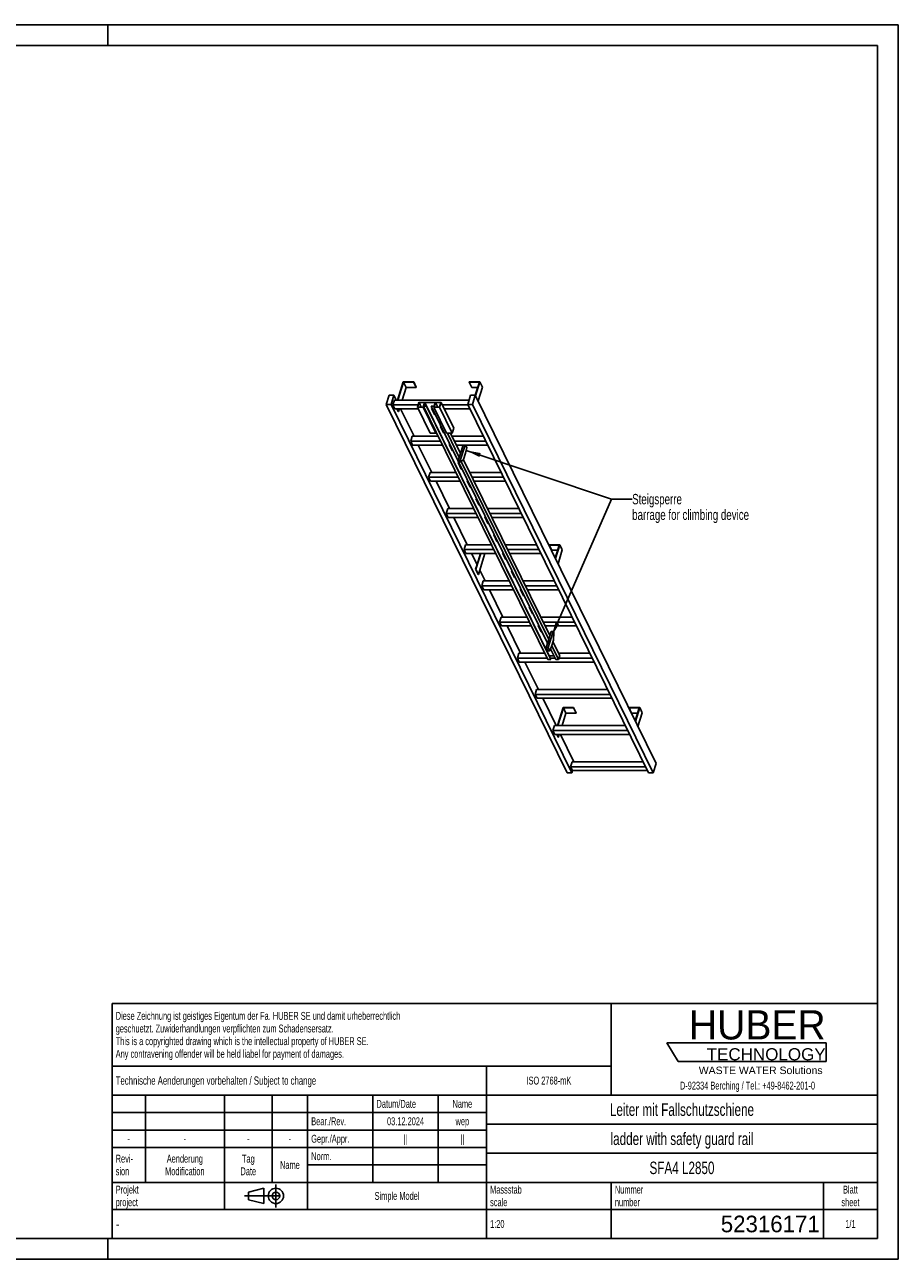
# Model space of a CAD drawing. Header units: millimetres. Extents: x 0 to 8400, y 0 to 5940.
# Tile 2 of 2: x 4200 to 8400, y 0 to 5940. Entities that reach past the tile are written whole.
import ezdxf

# ---------------------------------------------------------------- set-up
doc = ezdxf.new("R2010")
doc.units = ezdxf.units.MM
doc.header["$LTSCALE"] = 462
doc.linetypes.add('CENTER', pattern=[0.6, 0.375, -0.075, 0.075, -0.075])
doc.layers.get('0').update_dxf_attribs({"linetype": 'CONTINUOUS'})
doc.layers.add('053_NOTES', color=7, linetype='CONTINUOUS')
doc.layers.add('HUBER_Logo_BL1', color=7, linetype='CONTINUOUS')
doc.styles.get("Standard").update_dxf_attribs({"font": 'txt', "width": 0.7})
doc.styles.add('TEXTSTYLE_2', font='txt')
doc.styles.add('TEXTSTYLE_3', font='arial.ttf')
doc.styles.add('TEXTSTYLE_4', font='txt', dxfattribs={"width": 0.8})
doc.styles.add('TEXTSTYLE_5', font='txt')
doc.dimstyles.get("Standard").update_dxf_attribs({"dimtxt": 50, "dimasz": 70, "dimexe": 2, "dimexo": 1, "dimtad": 1, "dimtxsty": 'Standard', "dimblk": '_FILLED', "dimblk1": '_FILLED', "dimblk2": '_FILLED', "dimcen": 0.09, "dimazin": 2, "dimtol": 1, "dimtp": 0.01, "dimtm": 0.01, "dimtfac": 1, "dimtofl": 0, "dimtmove": 0, "dimatfit": 3, "dimldrblk": '_FILLED', "dimfxl": 1, "dimtolj": 1, "dimarcsym": 0})

# ---------------------------------------------------------------- blocks, each defined once
blk = doc.blocks.new('HUBER_LOGO_BL1', base_point=(7675, 1007.5))
at = {"layer": 'HUBER_Logo_BL1', "color": 5, "linetype": 'Continuous'}
for p, q in [((8052.9, 1042), (7287.9, 1042)), ((7287.9, 1042), (7341.9, 952)), ((8052.9, 1042), (8052.9, 952)), ((7341.9, 952), (8052.9, 952))]:
    blk.add_line(p, q, dxfattribs=at)
at = {"layer": 'HUBER_Logo_BL1', "color": 2, "linetype": 'Continuous', "attachment_point": 3, "line_spacing_factor": 0.78}
for s, insert, char_height, width, style in [('HUBER\\P\\fArial;\\H58.5;TECHNOLOGY ', (8050.7, 1198.2), 140.4, 775.343, 'TEXTSTYLE_2'), ('WASTE WATER Solutions', (8036, 927.2), 36, 594.067, 'TEXTSTYLE_3')]:
    blk.add_mtext(s, dxfattribs=dict(at, insert=insert, char_height=char_height, width=width, style=style))
at = {"layer": 'HUBER_Logo_BL1', "color": 2, "linetype": 'Continuous', "insert": (7675, 854.8), "char_height": 38, "width": 1621.786, "attachment_point": 2, "line_spacing_factor": 0.96}
blk.add_mtext('D-92334 Berching / Tel.: +49-8462-201-0', dxfattribs=at)
blk = doc.blocks.new('PROJEKTIONSMETHODE_1_BL2', base_point=(5360, 305))
at = {"color": 2, "linetype": 'CENTER'}
for p, q in [((5407.7, 360), (5407.7, 250)), ((5257.3, 305), (5462.7, 305))]:
    blk.add_line(p, q, dxfattribs=at)
at = {"color": 2, "linetype": 'Continuous'}
for p, q in [((5275.7, 323.3), (5349, 341.7)), ((5275.7, 286.7), (5275.7, 323.3)), ((5349, 268.3), (5349, 341.7)), ((5275.7, 286.7), (5349, 268.3))]:
    blk.add_line(p, q, dxfattribs=at)
for radius in [36.7, 18.3]:
    blk.add_circle((5407.7, 305), radius, dxfattribs=at)
blk = doc.blocks.new('*T12')
at = {"color": 3, "linetype": 'Continuous'}
for p, q in [((0, 0), (3680, 0)), ((0, 0), (0, -1130)), ((2400, 0), (2400, -440)), ((3680, 0), (3680, -1130)), ((0, -300), (2400, -300)), ((1800, -300), (1800, -1130)), ((0, -440), (3680, -440)), ((160, -440), (160, -860)), ((540, -440), (540, -990)), ((770, -440), (770, -860)), ((940, -440), (940, -990)), ((1254, -440), (1254, -860)), ((1568, -440), (1568, -860)), ((0, -524), (1800, -524)), ((1800, -580), (3680, -580)), ((0, -608), (1800, -608)), ((0, -692), (1800, -692)), ((1800, -720), (3680, -720)), ((940, -776), (1800, -776)), ((0, -860), (3680, -860)), ((2400, -860), (2400, -1130)), ((3420, -860), (3420, -1130)), ((0, -990), (3680, -990)), ((0, -1130), (3680, -1130))]:
    blk.add_line(p, q, dxfattribs=at)
at = {"color": 2, "linetype": 'Continuous', "line_spacing_factor": 0.96}
for s, insert, char_height, width, attachment_point in [('Diese Zeichnung ist geistiges Eigentum der Fa. HUBER SE und damit urheberrechtlich \\Pgeschuetzt. Zuwiderhandlungen verpflichten zum Schadensersatz.\\PThis is a copyrighted drawing which is the intellectual property of HUBER SE.\\PAny contravening offender will be held liabel for payment of damages.', (17.5, -39.8), 38, 4429.714, 1), ('Technische Aenderungen vorbehalten / Subject to change', (17.5, -350), 40, 3049.524, 1), ('ISO 2768-mK', (2100, -351), 38, 665.905, 2), ('Datum/Date', (1271.5, -463), 38, 584.476, 1), ('Name', (1684, -463), 38, 253.333, 2), ('Leiter mit Fallschutzschiene', (2740, -480), 60, 2260, 2), ('Bear./Rev.', (957.5, -547), 38, 544.667, 1), ('03.12.2024', (1411, -547), 38, 557.333, 2), ('wep', (1684, -547), 38, 199.048, 2), ('-', (80, -631), 38, 68.762, 2), ('-', (350, -631), 38, 68.762, 2), ('-', (655, -631), 38, 68.762, 2), ('-', (855, -631), 38, 68.762, 2), ('Gepr./Appr.', (957.5, -631), 38, 598.952, 1), ('||', (1411, -631), 38, 101.333, 2), ('||', (1684, -631), 38, 101.333, 2), ('ladder with safety guard rail', (2740, -620), 60, 2391.429, 2), ('Revi-\\Psion', (17.5, -726.6), 38, 276.857, 1), ('Aenderung\\PModification', (350, -726.6), 38, 606.19, 2), ('Tag\\PDate', (655, -726.6), 38, 235.238, 2), ('Name', (855, -757), 38, 253.333, 2), ('Norm. ', (957.5, -715), 38, 351.048, 1), ('SFA4 L2850', (2740, -760), 60, 940, 2), ('Projekt\\Pproject', (17.5, -875.6), 38, 367.333, 1), ('Massstab\\Pscale', (1817.5, -875.6), 38, 448.762, 1), ('Nummer\\Pnumber', (2417.5, -875.6), 38, 372.762, 1), ('Blatt\\Psheet', (3550, -875.6), 38, 275.048, 2), ('Simple Model', (1370, -906), 38, 656.857, 2), ('1:20', (1817.5, -1041), 38, 204.476, 1), ('1/1', (3550, -1041), 38, 159.238, 2)]:
    blk.add_mtext(s, dxfattribs=dict(at, insert=insert, char_height=char_height, width=width, attachment_point=attachment_point))
for s, insert, char_height, width, attachment_point, style in [('-', (17.5, -1035), 50, 36.667, 1, 'TEXTSTYLE_4'), ('52316171', (3402.5, -1020), 80, 933.333, 3, 'TEXTSTYLE_5')]:
    blk.add_mtext(s, dxfattribs=dict(at, insert=insert, char_height=char_height, width=width, attachment_point=attachment_point, style=style))
blk = doc.blocks.new('_FILLED')
at = {"color": 0, "linetype": 'ByBlock'}
blk.add_solid([(0, 0), (-1, 0.143), (-1, -0.143)], dxfattribs=at)

msp = doc.modelspace()

# ---------------------------------------------------------------- linework, layer by layer
at = {"color": 7, "linetype": 'Continuous'}
for p, q in [((0, 5940), (8400, 5940)), ((8400, 0), (8400, 5940)), ((6019.691, 4221.059), (5992.775, 4133.958)), ((5994.617, 4133.958), (6021.049, 4219.493)), ((6070.35, 4221.059), (6019.691, 4221.059)), ((6021.049, 4219.493), (6033.251, 4194.628)), ((6021.049, 4219.493), (6069.866, 4219.493)), ((6069.866, 4219.493), (6070.35, 4221.059)), ((6069.866, 4219.493), (6082.067, 4194.628)), ((6070.35, 4221.059), (6082.551, 4196.195)), ((6337.457, 4221.059), (6336.973, 4219.493)), ((6336.973, 4219.493), (6349.175, 4194.628)), ((6336.973, 4219.493), (6385.789, 4219.493)), ((6388.116, 4221.059), (6337.457, 4221.059)), ((6385.789, 4219.493), (6366.468, 4156.969)), ((6367.602, 4154.677), (6388.116, 4221.059)), ((6388.116, 4221.059), (6400.317, 4196.195)), ((6033.251, 4194.628), (6014.503, 4133.958)), ((6033.251, 4194.628), (6082.067, 4194.628)), ((6082.067, 4194.628), (6082.551, 4196.195)), ((6349.175, 4194.628), (6378.106, 4194.628)), ((6379.804, 4129.813), (6400.317, 4196.195)), ((5952.002, 4156.966), (5938.204, 4112.316)), ((6807.573, 2340.728), (5938.204, 4112.316)), ((5938.204, 4112.316), (5961.23, 4112.316)), ((5975.028, 4156.966), (5952.002, 4156.966)), ((5961.23, 4112.316), (5975.028, 4156.966)), ((6830.6, 2340.728), (5961.23, 4112.316)), ((5977.861, 4133.958), (5970.599, 4110.459)), ((5979.75, 4091.81), (5970.599, 4110.459)), ((6091.447, 4110.459), (5970.599, 4110.459)), ((5986.318, 4133.958), (5975.028, 4156.966)), ((6336.343, 4133.958), (5977.861, 4133.958)), ((6095.265, 4122.813), (6088.003, 4099.313)), ((6088.003, 4099.313), (6149.011, 3974.991)), ((6115.635, 4099.313), (6088.003, 4099.313)), ((6095.944, 4122.029), (6089.166, 4100.096)), ((6089.166, 4100.096), (6114.956, 4100.096)), ((6095.265, 4122.813), (6202.108, 4122.813)), ((6095.944, 4122.029), (6106.707, 4100.096)), ((6121.733, 4122.029), (6095.944, 4122.029)), ((6114.956, 4100.096), (6121.733, 4122.029)), ((6117.111, 4104.091), (6115.635, 4099.313)), ((6176.643, 3974.991), (6115.635, 4099.313)), ((6117.111, 4104.091), (6178.12, 3979.769)), ((6130.927, 4104.091), (6117.111, 4104.091)), ((6123.6, 4122.108), (6118.274, 4104.874)), ((6118.274, 4104.874), (6131.169, 4104.874)), ((6123.6, 4122.108), (6721.482, 2903.752)), ((6173.337, 4122.108), (6123.6, 4122.108)), ((6131.169, 4104.874), (6130.927, 4104.091)), ((6728.809, 2885.735), (6130.927, 4104.091)), ((6131.169, 4104.874), (6729.051, 2886.519)), ((6154.875, 4104.091), (6155.117, 4104.874)), ((6713.953, 2964.81), (6154.875, 4104.091)), ((6168.691, 4104.091), (6154.875, 4104.091)), ((6155.117, 4104.874), (6168.012, 4104.874)), ((6168.691, 4104.091), (6167.214, 4099.313)), ((6167.214, 4099.313), (6228.222, 3974.991)), ((6194.846, 4099.313), (6167.214, 4099.313)), ((6168.012, 4104.874), (6173.337, 4122.108)), ((6175.155, 4122.029), (6168.377, 4100.096)), ((6168.377, 4100.096), (6194.167, 4100.096)), ((6175.155, 4122.029), (6185.918, 4100.096)), ((6200.945, 4122.029), (6175.155, 4122.029)), ((6194.167, 4100.096), (6200.945, 4122.029)), ((6202.108, 4122.813), (6194.846, 4099.313)), ((6255.854, 3974.991), (6194.846, 4099.313)), ((6263.116, 3998.491), (6202.108, 4122.813)), ((6330.566, 4110.459), (6208.17, 4110.459)), ((6343.453, 4156.966), (6329.655, 4112.316)), ((7199.024, 2340.728), (6329.655, 4112.316)), ((6329.655, 4112.316), (6352.681, 4112.316)), ((6366.479, 4156.966), (6343.453, 4156.966)), ((6352.681, 4112.316), (6366.479, 4156.966)), ((7222.051, 2340.728), (6352.681, 4112.316)), ((7235.848, 2385.377), (6366.479, 4156.966)), ((5979.75, 4091.81), (6091.684, 4091.81)), ((5995.583, 4078.696), (5989.147, 4091.81)), ((5990.99, 4091.81), (5997.425, 4078.696)), ((5995.583, 4078.696), (5997.425, 4078.696)), ((6001.478, 4091.81), (5997.425, 4078.696)), ((6071.73, 3959.908), (6007.002, 4091.81)), ((6159.76, 4094.135), (6155.748, 4094.135)), ((6155.748, 4094.135), (6171, 4063.055)), ((6156.312, 4094.135), (6171.218, 4063.76)), ((6157.453, 4091.81), (6160.901, 4091.81)), ((6171, 4063.055), (6171.218, 4063.76)), ((6171, 4063.055), (6175.012, 4063.055)), ((6171.218, 4063.76), (6174.667, 4063.76)), ((6217.321, 4091.81), (6339.717, 4091.81)), ((6202.466, 4007.11), (6198.454, 4007.11)), ((6198.454, 4007.11), (6213.706, 3976.029)), ((6199.018, 4007.11), (6213.924, 3976.734)), ((6263.116, 3998.491), (6255.854, 3974.991)), ((6063.273, 3959.908), (6056.011, 3936.408)), ((6065.162, 3917.76), (6056.011, 3936.408)), ((6199.398, 3936.408), (6056.011, 3936.408)), ((6187.866, 3959.908), (6063.273, 3959.908)), ((6149.011, 3974.991), (6176.643, 3974.991)), ((6178.12, 3979.769), (6176.643, 3974.991)), ((6178.12, 3979.769), (6714.993, 2885.735)), ((6213.706, 3976.029), (6213.924, 3976.734)), ((6213.706, 3976.029), (6217.718, 3976.029)), ((6213.924, 3976.734), (6217.372, 3976.734)), ((6228.222, 3974.991), (6255.854, 3974.991)), ((6289.335, 3858.244), (6232.044, 3974.991)), ((6295.12, 3876.966), (6247.016, 3974.991)), ((6404.446, 3959.908), (6254.418, 3959.908)), ((6415.978, 3936.408), (6265.95, 3936.408)), ((6065.162, 3917.76), (6208.549, 3917.76)), ((6157.142, 3785.857), (6092.413, 3917.76)), ((6245.172, 3920.084), (6241.16, 3920.084)), ((6241.16, 3920.084), (6256.412, 3889.004)), ((6241.723, 3920.084), (6256.63, 3889.709)), ((6242.864, 3917.76), (6246.313, 3917.76)), ((6256.412, 3889.004), (6256.63, 3889.709)), ((6256.412, 3889.004), (6260.424, 3889.004)), ((6256.63, 3889.709), (6260.078, 3889.709)), ((6275.101, 3917.76), (6425.129, 3917.76)), ((6295.12, 3876.966), (6289.335, 3858.244)), ((6316.937, 3917.76), (6293.68, 3842.499)), ((6307.726, 3917.76), (6295.12, 3876.966)), ((6310.093, 3847.351), (6319.776, 3878.684)), ((6325.512, 3905.292), (6319.394, 3917.76)), ((6319.776, 3878.684), (6325.512, 3905.292)), ((6287.878, 3833.059), (6283.865, 3833.059)), ((6283.865, 3833.059), (6299.118, 3801.978)), ((6284.429, 3833.059), (6299.335, 3802.683)), ((6289.335, 3858.244), (6284.469, 3842.499)), ((6284.469, 3842.499), (6287.52, 3836.283)), ((6284.469, 3842.499), (6293.68, 3842.499)), ((6287.52, 3836.283), (6296.73, 3836.283)), ((6293.68, 3842.499), (6296.73, 3836.283)), ((6296.73, 3836.283), (6310.093, 3847.351)), ((6299.118, 3801.978), (6299.335, 3802.683)), ((6299.118, 3801.978), (6303.13, 3801.978)), ((6719.291, 2982.085), (6299.134, 3838.275)), ((6299.335, 3802.683), (6302.784, 3802.683)), ((6725.077, 3000.807), (6309.78, 3847.092)), ((6148.685, 3785.857), (6141.423, 3762.357)), ((6150.574, 3743.709), (6141.423, 3762.357)), ((6284.81, 3762.357), (6141.423, 3762.357)), ((6273.278, 3785.857), (6148.685, 3785.857)), ((6150.574, 3743.709), (6293.961, 3743.709)), ((6242.554, 3611.806), (6177.825, 3743.709)), ((6330.584, 3746.033), (6326.571, 3746.033)), ((6326.571, 3746.033), (6341.823, 3714.953)), ((6327.135, 3746.033), (6342.041, 3715.658)), ((6328.276, 3743.709), (6331.725, 3743.709)), ((6489.858, 3785.857), (6339.83, 3785.857)), ((6501.39, 3762.357), (6351.362, 3762.357)), ((6360.513, 3743.709), (6510.541, 3743.709)), ((6341.823, 3714.953), (6342.041, 3715.658)), ((6341.823, 3714.953), (6345.836, 3714.953)), ((6342.041, 3715.658), (6345.49, 3715.658)), ((6373.29, 3659.008), (6369.277, 3659.008)), ((6369.277, 3659.008), (6384.529, 3627.928)), ((6369.841, 3659.008), (6384.747, 3628.633)), ((6384.529, 3627.928), (6384.747, 3628.633)), ((6384.529, 3627.928), (6388.542, 3627.928)), ((6384.747, 3628.633), (6388.196, 3628.633)), ((6234.096, 3611.806), (6226.834, 3588.306)), ((6235.986, 3569.658), (6226.834, 3588.306)), ((6370.222, 3588.306), (6226.834, 3588.306)), ((6358.69, 3611.806), (6234.096, 3611.806)), ((6235.986, 3569.658), (6379.373, 3569.658)), ((6327.965, 3437.755), (6263.237, 3569.658)), ((6415.996, 3571.983), (6411.983, 3571.983)), ((6411.983, 3571.983), (6427.235, 3540.902)), ((6412.547, 3571.983), (6427.453, 3541.607)), ((6413.688, 3569.658), (6417.136, 3569.658)), ((6575.269, 3611.806), (6425.242, 3611.806)), ((6586.801, 3588.306), (6436.774, 3588.306)), ((6445.925, 3569.658), (6595.953, 3569.658)), ((6427.235, 3540.902), (6427.453, 3541.607)), ((6427.235, 3540.902), (6431.248, 3540.902)), ((6427.453, 3541.607), (6430.902, 3541.607)), ((6458.701, 3484.957), (6454.689, 3484.957)), ((6454.689, 3484.957), (6469.941, 3453.877)), ((6455.253, 3484.957), (6470.159, 3454.582)), ((6469.941, 3453.877), (6470.159, 3454.582)), ((6469.941, 3453.877), (6473.953, 3453.877)), ((6470.159, 3454.582), (6473.608, 3454.582)), ((6319.508, 3437.755), (6312.246, 3414.255)), ((6321.397, 3395.607), (6312.246, 3414.255)), ((6455.633, 3414.255), (6312.246, 3414.255)), ((6444.101, 3437.755), (6319.508, 3437.755)), ((6321.397, 3395.607), (6464.785, 3395.607)), ((6374.633, 3342.657), (6348.649, 3395.607)), ((6369.576, 3320.332), (6392.838, 3395.607)), ((6390.996, 3395.607), (6374.633, 3342.657)), ((6381.778, 3295.467), (6412.724, 3395.607)), ((6404.044, 3437.831), (6404.021, 3437.755)), ((6444.064, 3437.831), (6404.044, 3437.831)), ((6501.407, 3397.932), (6497.395, 3397.932)), ((6497.395, 3397.932), (6512.647, 3366.851)), ((6497.959, 3397.932), (6512.865, 3367.556)), ((6499.099, 3395.607), (6502.548, 3395.607)), ((6660.681, 3437.755), (6510.653, 3437.755)), ((6672.213, 3414.255), (6522.185, 3414.255)), ((6531.337, 3395.607), (6681.364, 3395.607)), ((6721.81, 3437.831), (6721.326, 3436.264)), ((6733.528, 3411.4), (6721.326, 3436.264)), ((6721.326, 3436.264), (6770.142, 3436.264)), ((6772.468, 3437.831), (6721.81, 3437.831)), ((6733.528, 3411.4), (6762.459, 3411.4)), ((6770.142, 3436.264), (6750.825, 3373.752)), ((6751.955, 3371.449), (6772.468, 3437.831)), ((6764.157, 3346.584), (6784.67, 3412.966)), ((6784.67, 3412.966), (6772.468, 3437.831)), ((6374.633, 3342.657), (6367.734, 3320.332)), ((6512.647, 3366.851), (6512.865, 3367.556)), ((6512.647, 3366.851), (6516.659, 3366.851)), ((6512.865, 3367.556), (6516.313, 3367.556)), ((6379.936, 3295.467), (6367.734, 3320.332)), ((6367.734, 3320.332), (6369.576, 3320.332)), ((6381.778, 3295.467), (6369.576, 3320.332)), ((6379.936, 3295.467), (6381.778, 3295.467)), ((6413.377, 3263.705), (6387.965, 3315.489)), ((6544.113, 3310.907), (6540.101, 3310.907)), ((6540.101, 3310.907), (6555.353, 3279.826)), ((6540.664, 3310.907), (6555.571, 3280.531)), ((6555.353, 3279.826), (6555.571, 3280.531)), ((6555.353, 3279.826), (6559.365, 3279.826)), ((6555.571, 3280.531), (6559.019, 3280.531)), ((6404.92, 3263.705), (6397.658, 3240.205)), ((6406.809, 3221.556), (6397.658, 3240.205)), ((6541.045, 3240.205), (6397.658, 3240.205)), ((6529.513, 3263.705), (6404.92, 3263.705)), ((6406.809, 3221.556), (6550.196, 3221.556)), ((6498.789, 3089.654), (6434.06, 3221.556)), ((6586.819, 3223.881), (6582.807, 3223.881)), ((6582.807, 3223.881), (6598.059, 3192.801)), ((6583.37, 3223.881), (6598.276, 3193.506)), ((6584.511, 3221.556), (6587.96, 3221.556)), ((6746.093, 3263.705), (6596.065, 3263.705)), ((6757.625, 3240.205), (6607.597, 3240.205)), ((6616.748, 3221.556), (6766.776, 3221.556)), ((6598.059, 3192.801), (6598.276, 3193.506)), ((6598.059, 3192.801), (6602.071, 3192.801)), ((6598.276, 3193.506), (6601.725, 3193.506)), ((6490.331, 3089.654), (6483.069, 3066.154)), ((6614.925, 3089.654), (6490.331, 3089.654)), ((6629.525, 3136.856), (6625.512, 3136.856)), ((6625.512, 3136.856), (6640.764, 3105.775)), ((6626.076, 3136.856), (6640.982, 3106.48)), ((6640.764, 3105.775), (6640.982, 3106.48)), ((6640.764, 3105.775), (6644.777, 3105.775)), ((6640.982, 3106.48), (6644.431, 3106.48)), ((6831.505, 3089.654), (6681.477, 3089.654)), ((6492.221, 3047.506), (6483.069, 3066.154)), ((6626.457, 3066.154), (6483.069, 3066.154)), ((6492.221, 3047.506), (6635.608, 3047.506)), ((6584.201, 2915.603), (6519.472, 3047.506)), ((6672.231, 3049.83), (6668.218, 3049.83)), ((6668.218, 3049.83), (6683.47, 3018.75)), ((6668.782, 3049.83), (6683.688, 3019.455)), ((6669.923, 3047.506), (6673.372, 3047.506)), ((6843.037, 3066.154), (6693.009, 3066.154)), ((6702.16, 3047.506), (6852.188, 3047.506)), ((6683.47, 3018.75), (6683.688, 3019.455)), ((6683.47, 3018.75), (6687.483, 3018.75)), ((6683.688, 3019.455), (6687.137, 3019.455)), ((6719.291, 2982.085), (6707.188, 2942.919)), ((6740.605, 3021.251), (6716.398, 2942.919)), ((6725.077, 3000.807), (6719.291, 2982.085)), ((6731.395, 3021.251), (6725.077, 3000.807)), ((6731.395, 3021.251), (6740.605, 3021.251)), ((6732.812, 2947.77), (6742.494, 2979.103)), ((6772.358, 2904.457), (6739.879, 2970.641)), ((6743.656, 3015.035), (6740.605, 3021.251)), ((6742.494, 2979.103), (6743.656, 3015.035)), ((6575.743, 2915.603), (6568.481, 2892.103)), ((6700.336, 2915.603), (6575.743, 2915.603)), ((6707.188, 2942.919), (6714.814, 2927.378)), ((6707.188, 2942.919), (6716.398, 2942.919)), ((6713.333, 2962.805), (6710.924, 2962.805)), ((6710.924, 2962.805), (6712.402, 2959.793)), ((6711.488, 2962.805), (6712.62, 2960.498)), ((6714.814, 2927.378), (6724.025, 2927.378)), ((6716.398, 2942.919), (6724.025, 2927.378)), ((6724.025, 2927.378), (6732.812, 2947.77)), ((6726.028, 2932.027), (6726.176, 2931.724)), ((6726.176, 2931.724), (6726.394, 2932.429)), ((6726.176, 2931.724), (6730.189, 2931.724)), ((6726.291, 2932.639), (6726.394, 2932.429)), ((6726.394, 2932.429), (6729.843, 2932.429)), ((6752.757, 2885.735), (6727.904, 2936.381)), ((6766.573, 2885.735), (6734.094, 2951.92)), ((6916.916, 2915.603), (6766.888, 2915.603)), ((6577.632, 2873.455), (6568.481, 2892.103)), ((6711.868, 2892.103), (6568.481, 2892.103)), ((6577.632, 2873.455), (6937.6, 2873.455)), ((6669.612, 2741.552), (6604.884, 2873.455)), ((6714.993, 2885.735), (6728.809, 2885.735)), ((6721.482, 2903.752), (6721.139, 2902.642)), ((6743.916, 2903.752), (6721.482, 2903.752)), ((6749.632, 2892.103), (6726.311, 2892.103)), ((6728.809, 2885.735), (6729.051, 2886.519)), ((6752.757, 2885.735), (6766.573, 2885.735)), ((6772.358, 2904.457), (6766.573, 2885.735)), ((6928.448, 2892.103), (6768.54, 2892.103)), ((6661.155, 2741.552), (6653.893, 2718.052)), ((7002.328, 2741.552), (6661.155, 2741.552)), ((6663.044, 2699.404), (6653.893, 2718.052)), ((7013.86, 2718.052), (6653.893, 2718.052)), ((6663.044, 2699.404), (7023.011, 2699.404)), ((6755.024, 2567.501), (6690.296, 2699.404)), ((6788.397, 2654.602), (6761.481, 2567.501)), ((6763.323, 2567.501), (6789.755, 2653.036)), ((6801.957, 2628.171), (6783.208, 2567.501)), ((6839.055, 2654.602), (6788.397, 2654.602)), ((6801.957, 2628.171), (6789.755, 2653.036)), ((6789.755, 2653.036), (6838.571, 2653.036)), ((6850.773, 2628.171), (6801.957, 2628.171)), ((6838.571, 2653.036), (6839.055, 2654.602)), ((6850.773, 2628.171), (6838.571, 2653.036)), ((6851.257, 2629.738), (6839.055, 2654.602)), ((6851.257, 2629.738), (6850.773, 2628.171)), ((7106.163, 2654.602), (7105.679, 2653.036)), ((7117.88, 2628.171), (7105.679, 2653.036)), ((7105.679, 2653.036), (7154.495, 2653.036)), ((7156.821, 2654.602), (7106.163, 2654.602)), ((7146.811, 2628.171), (7117.88, 2628.171)), ((7154.495, 2653.036), (7135.177, 2590.523)), ((7136.308, 2588.22), (7156.821, 2654.602)), ((7169.023, 2629.738), (7148.509, 2563.356)), ((7169.023, 2629.738), (7156.821, 2654.602)), ((6746.567, 2567.501), (6739.305, 2544.002)), ((7087.74, 2567.501), (6746.567, 2567.501)), ((6748.456, 2525.353), (6739.305, 2544.002)), ((7099.272, 2544.002), (6739.305, 2544.002)), ((6748.456, 2525.353), (7108.423, 2525.353)), ((6764.289, 2512.239), (6757.853, 2525.353)), ((6766.131, 2512.239), (6759.695, 2525.353)), ((6766.131, 2512.239), (6764.289, 2512.239)), ((6770.183, 2525.353), (6766.131, 2512.239)), ((6840.436, 2393.451), (6775.707, 2525.353)), ((6831.978, 2393.451), (6824.716, 2369.951)), ((7173.151, 2393.451), (6831.978, 2393.451)), ((7222.051, 2340.728), (7235.848, 2385.377)), ((6807.573, 2340.728), (6830.6, 2340.728)), ((6833.868, 2351.302), (6824.716, 2369.951)), ((7184.683, 2369.951), (6824.716, 2369.951)), ((6830.6, 2340.728), (6833.868, 2351.302)), ((6833.868, 2351.302), (7193.835, 2351.302)), ((7199.024, 2340.728), (7222.051, 2340.728)), ((0, 0), (8400, 0))]:
    msp.add_line(p, q, dxfattribs=at)
at = {"color": 3, "linetype": 'Continuous'}
for p, q in [((8400, 5940), (0, 5940)), ((4600, 5940), (4600, 5840)), ((8400, 5940), (8400, 0)), ((4600, 0), (4600, 100)), ((8400, 0), (0, 0))]:
    msp.add_line(p, q, dxfattribs=at)
at = {"color": 5, "linetype": 'Continuous'}
for p, q in [((8300, 5840), (100, 5840)), ((8300, 100), (8300, 5840)), ((100, 100), (8300, 100))]:
    msp.add_line(p, q, dxfattribs=at)

# ---------------------------------------------------------------- block references
msp.add_blockref('*T12', (4620, 1230))
at = {"color": 2, "linetype": 'Continuous'}
msp.add_blockref('PROJEKTIONSMETHODE_1_BL2', (5360, 305), dxfattribs=at)
at = {"layer": 'HUBER_Logo_BL1'}
msp.add_blockref('HUBER_LOGO_BL1', (7674.994, 1007.484), dxfattribs=at)

# ---------------------------------------------------------------- texts
at = {"layer": '053_NOTES', "color": 2, "linetype": 'Continuous', "insert": (7120.448, 3682.434), "char_height": 50, "width": 1396.42857, "attachment_point": 1, "line_spacing_factor": 0.9}
msp.add_mtext('Steigsperre\\Pbarrage for climbing device', dxfattribs=at)

# ---------------------------------------------------------------- leaders
at = {"layer": '053_NOTES', "color": 2, "linetype": 'Continuous', "annotation_type": 0, "has_hookline": 1, "hookline_direction": 1, "text_width": 846.929}
for points in [[(6322.623, 3891.891), (7020.448, 3657.434), (7120.448, 3657.434)], [(6733.013, 2996.683), (7020.448, 3657.434), (7120.448, 3657.434)]]:
    msp.add_leader(points, dimstyle='Standard', override={"dimtad": 0}, dxfattribs=at)

doc.saveas('drawing.dxf')
